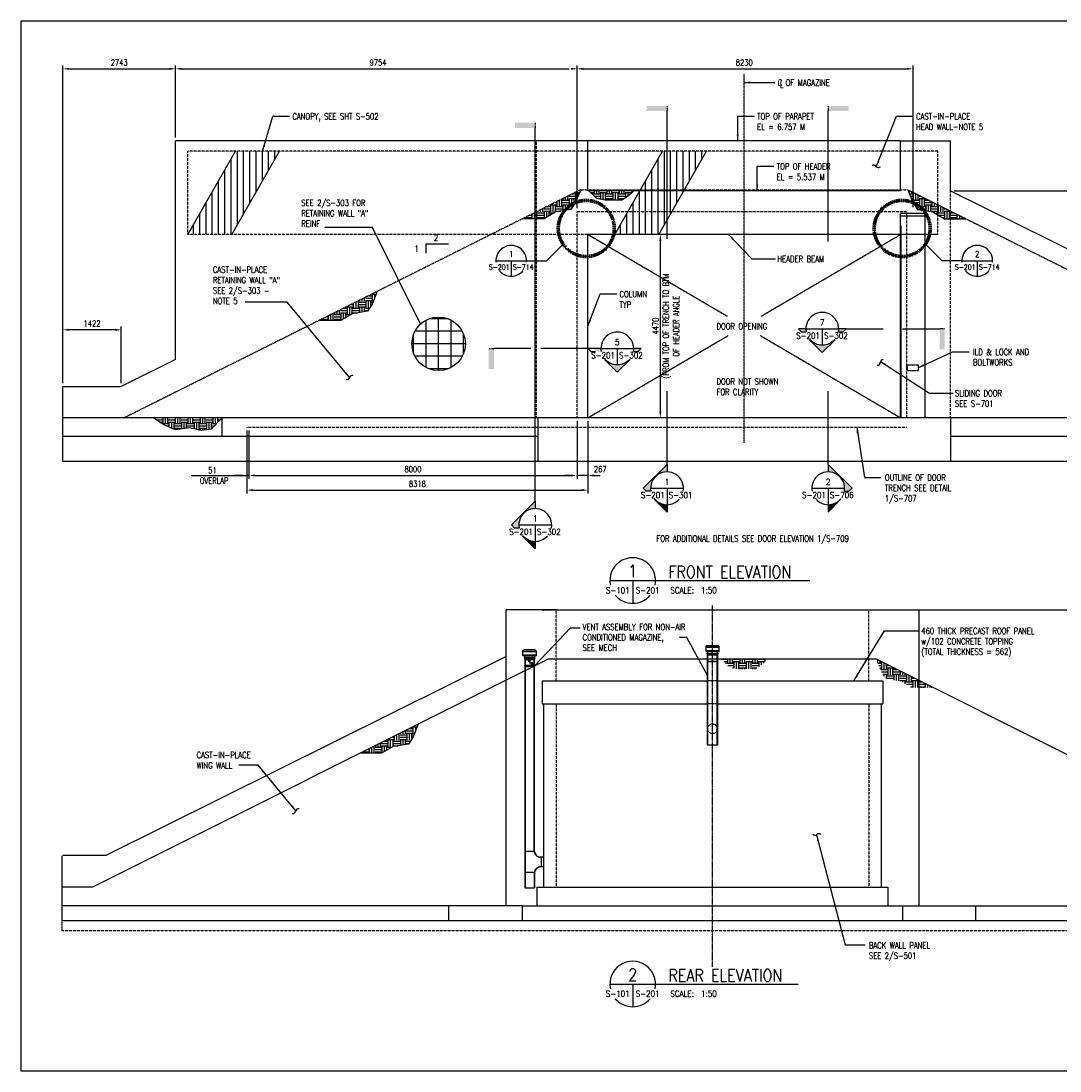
# Model space of a CAD drawing. Header units: millimetres. Extents: x -995 to 37560, y -3420 to 22189.
# Tile 1 of 2: x -995 to 24337, y -3420 to 22189. Entities that reach past the tile are written whole.
import ezdxf
from ezdxf.enums import TextEntityAlignment as Align

# ---------------------------------------------------------------- set-up
doc = ezdxf.new("R2010")
doc.units = ezdxf.units.MM
for name, pattern in [('CENTER2', [1.125, 0.75, -0.125, 0.125, -0.125]), ('DASHED', [0.75, 0.5, -0.25]), ('DASHED2', [0.375, 0.25, -0.125]), ('HIDDEN', [0.375, 0.25, -0.125]), ('HIDDEN2', [0.1875, 0.125, -0.0625])]:
    doc.linetypes.add(name, pattern=pattern)
for name, color, linetype in [('G-ANNO-SYMB', 5, 'DASHED'), ('M-EXHS-DUCT', 8, 'Continuous'), ('S-ANNO-DIMS', 2, 'Continuous'), ('S-ANNO-PATT', 1, 'Continuous'), ('S-ANNO-REVS_B', 3, 'Continuous'), ('S-ANNO-SYMB', 3, 'Continuous'), ('S-ANNO-SYMB_5', 5, 'Continuous'), ('S-ANNO-TEXT', 3, 'Continuous'), ('S-ANNO-TEXT14', 14, 'Continuous'), ('S-FNDN-WALL-CONC', 3, 'Continuous'), ('S-SECT-CNTR', 1, 'CENTER2'), ('S-SECT-CONC', 3, 'Continuous'), ('S-SECT-HIDE', 2, 'HIDDEN'), ('S-SECT-HIDE-MBND', 1, 'HIDDEN'), ('S-SECT-MBND', 1, 'Continuous'), ('S-SECT-PATT', 1, 'Continuous'), ('S-SECT-RBAR', 5, 'Continuous')]:
    doc.layers.add(name, color=color, linetype=linetype)
doc.layers.add('S-ANNO-HLTE', color=234, linetype='DASHED2', lineweight=70)
doc.styles.add('BASE48', font='romans.shx', dxfattribs={"width": 0.8})
doc.styles.add('DETNO', font='romans', dxfattribs={"width": 0.7})
doc.styles.add('ROMANS', font='ROMANS.shx', dxfattribs={"width": 0.8})
doc.styles.get("Standard").update_dxf_attribs({"font": 'romans.shx', "width": 0.8, "height": 3})
doc.styles.add('TAGS', font='romans', dxfattribs={"width": 0.5})
doc.dimstyles.new('DIM48', dxfattribs={"dimscale": 48, "dimtxt": 0.125, "dimasz": 0.09375, "dimexe": 0.0625, "dimexo": 0.0625, "dimgap": 0.0625, "dimtad": 1, "dimdec": 4, "dimzin": 3, "dimdsep": 46, "dimlunit": 4, "dimtxsty": 'BASE48', "dimblk": 'ARCHTICK', "dimcen": 0.09, "dimdle": 0.0625, "dimclrd": 256, "dimclre": 256, "dimclrt": 4, "dimadec": 0, "dimazin": 0, "dimtfac": 1, "dimtdec": 4, "dimtmove": 0, "dimatfit": 2, "dimfxl": 1, "dimfrac": 2, "dimtolj": 1, "dimtzin": 0, "dimlwd": -1, "dimlwe": -1, "dimarcsym": 0})
pattern_1 = [(0, (-46505.5, 776.02), (152.5, 152.5), [152.5, -152.5]), (0, (-46505.5, 833.21), (152.5, 152.5), [152.5, -152.5]), (0, (-46505.5, 890.4), (152.5, 152.5), [152.5, -152.5]), (90, (-46486.43, 909.46), (-152.5, 152.5), [152.5, -152.5]), (90, (-46429.24, 909.46), (-152.5, 152.5), [152.5, -152.5]), (90, (-46372.05, 909.46), (-152.5, 152.5), [152.5, -152.5])]

# ---------------------------------------------------------------- blocks, each defined once
blk = doc.blocks.new('mg5')
at = {"layer": 'G-ANNO-SYMB', "color": 1}
blk.add_line((0, 0.09), (0, 2.38), dxfattribs=at)
blk.add_solid([(0, 2.46), (0, 0), (-9.56, 2.46), (-9.56, 0)], dxfattribs=at)
at = {"layer": 'G-ANNO-SYMB', "color": 1, "flags": 3}
blk.add_attdef('TG5', text='', height=0.397, dxfattribs=at).set_placement((-4.86, 2.81), align=Align.CENTER)
blk = doc.blocks.new('*D48')
at = {"layer": 'Defpoints', "color": 0, "transparency": 16777216}
for p in [(12561, 12512), (4561, 12284), (12561, 11104)]:
    blk.add_point(p, dxfattribs=at)
at = {"layer": 'S-ANNO-DIMS', "color": 2, "transparency": 16777216}
for p, q in [((12561, 12433), (12561, 11025)), ((4561, 12205), (4561, 11025)), ((4711, 11104), (12411, 11104))]:
    blk.add_line(p, q, dxfattribs=at)
for points in [[(4711, 11129), (4711, 11079), (4561, 11104)], [(12411, 11129), (12411, 11079), (12561, 11104)]]:
    blk.add_solid(points, dxfattribs=at)
at = {"layer": 'S-ANNO-DIMS', "color": 4, "transparency": 16777216, "insert": (8561, 11258), "char_height": 150, "attachment_point": 5, "style": 'BASE48'}
blk.add_mtext('\\A1;8000 ', dxfattribs=at)
blk = doc.blocks.new('*D49')
at = {"layer": 'Defpoints', "color": 0, "transparency": 16777216}
for p in [(12561, 12512), (12828, 12512), (12561, 11104)]:
    blk.add_point(p, dxfattribs=at)
at = {"layer": 'S-ANNO-DIMS', "color": 2, "transparency": 16777216}
for p, q in [((12561, 12433), (12561, 11025)), ((12828, 12433), (12828, 11025)), ((12411, 11104), (12261, 11104)), ((12828, 11104), (12561, 11104)), ((12978, 11104), (13128, 11104))]:
    blk.add_line(p, q, dxfattribs=at)
for points in [[(12411, 11129), (12411, 11079), (12561, 11104)], [(12978, 11129), (12978, 11079), (12828, 11104)]]:
    blk.add_solid(points, dxfattribs=at)
at = {"layer": 'S-ANNO-DIMS', "color": 4, "transparency": 16777216, "insert": (13128, 11258), "char_height": 150, "attachment_point": 5, "style": 'BASE48'}
blk.add_mtext('\\A1;267', dxfattribs=at)
blk = doc.blocks.new('*D50')
at = {"layer": 'Defpoints', "color": 0, "transparency": 16777216}
for p in [(12828, 12512), (4510, 12284), (12828, 10747)]:
    blk.add_point(p, dxfattribs=at)
at = {"layer": 'S-ANNO-DIMS', "color": 2, "transparency": 16777216}
for p, q in [((12828, 12433), (12828, 10668)), ((4510, 12205), (4510, 10668)), ((4660, 10747), (12678, 10747))]:
    blk.add_line(p, q, dxfattribs=at)
for points in [[(4660, 10772), (4660, 10722), (4510, 10747)], [(12678, 10772), (12678, 10722), (12828, 10747)]]:
    blk.add_solid(points, dxfattribs=at)
at = {"layer": 'S-ANNO-DIMS', "color": 4, "transparency": 16777216, "insert": (8669, 10901), "char_height": 150, "attachment_point": 5, "style": 'BASE48'}
blk.add_mtext('\\A1;8318', dxfattribs=at)
blk = doc.blocks.new('*D51')
at = {"layer": 'Defpoints', "color": 0, "transparency": 16777216}
for p in [(4510, 12284), (4561, 12284), (4510, 11104)]:
    blk.add_point(p, dxfattribs=at)
at = {"layer": 'S-ANNO-DIMS', "color": 2, "transparency": 16777216}
for p, q in [((4510, 12205), (4510, 11025)), ((4561, 12205), (4561, 11025)), ((3153, 11104), (4510, 11104)), ((4360, 11104), (4210, 11104)), ((4561, 11104), (4510, 11104)), ((4561, 11104), (4510, 11104)), ((4711, 11104), (4861, 11104))]:
    blk.add_line(p, q, dxfattribs=at)
for points in [[(4360, 11129), (4360, 11079), (4510, 11104)], [(4711, 11129), (4711, 11079), (4561, 11104)]]:
    blk.add_solid(points, dxfattribs=at)
at = {"layer": 'S-ANNO-DIMS', "color": 4, "transparency": 16777216, "insert": (3672, 11104), "char_height": 150, "attachment_point": 5, "style": 'BASE48'}
blk.add_mtext('\\A1;51\\P OVERLAP', dxfattribs=at)
blk = doc.blocks.new('SECTOR BUBBLE')
for p, q in [((-0.5, 0), (0.5, 0)), ((0, 0), (0, -0.5))]:
    blk.add_line(p, q)
for start, end in [(354.9415, 184.6306), (220.7746, 321.2747)]:
    blk.add_arc((0, 0), 0.5, start, end)
at = {"style": 'DETNO', "width": 0.7}
blk.add_attdef('DRAWING', text='', height=0.225, dxfattribs=at).set_placement((0, 0.057), align=Align.CENTER)
at = {"style": 'TAGS', "width": 0.4, "flags": 1}
blk.add_attdef('DET_NAME', (-0.065, -0.025), '', height=0.225, dxfattribs=at)
at = {"style": 'TAGS', "width": 0.5}
blk.add_attdef('REF', text='', height=0.225, dxfattribs=at).set_placement((-0.055, -0.289), align=Align.RIGHT)
blk.add_attdef('SHEET', (0.055, -0.289), '', height=0.225, dxfattribs=at)

msp = doc.modelspace()

# ---------------------------------------------------------------- hatches: boundary and pattern name
at = {"layer": 'S-ANNO-PATT'}
h = msp.add_hatch(dxfattribs=at)
h.set_pattern_fill('ANSI31', color=256, scale=1220, angle=45, style=0)
h.set_pattern_definition([(90, (-46960.74, 3409.5), (-152.5, 3e-14), [])])
h.paths.add_polyline_path([(5309.1, 19015.3), (4236.1, 19015.3), (3074.2, 16982.3), (4147.2, 16982.3)])
h = msp.add_hatch(dxfattribs=at)
h.set_pattern_fill('ANSI31', color=256, scale=1220, angle=45, style=0)
h.set_pattern_definition([(90, (-36548.83, 3409.5), (-152.5, 3e-14), [])])
h.paths.add_polyline_path([(15721, 19015.3), (14648, 19015.3), (13486.1, 16982.3), (14559.1, 16982.3)])
h = msp.add_hatch(dxfattribs=at)
h.set_pattern_fill('EARTH', color=256, scale=610, style=0)
h.set_pattern_definition(pattern_1)
h.paths.add_polyline_path([(12524.6, 17768.3), (12650.2, 18075.3), (11304.2, 17402.3), (11304.2, 17366.8), (11757.3, 17366.8), (12040.5, 17531.4), (12412.7, 17590.6)])
h.paths.add_polyline_path([(11304.2, 17402.3), (11233.2, 17366.8), (11304.2, 17366.8)])
h = msp.add_hatch(dxfattribs=at)
h.set_pattern_fill('EARTH', color=256, scale=610, style=0)
h.set_pattern_definition(pattern_1)
h.paths.add_polyline_path([(13839.3, 17949.7), (13946.9, 18049.3), (12854.2, 18049.3), (13034.2, 17869.2), (13249.8, 17827.9), (13654.9, 17827.9)])
h.paths.add_polyline_path([(13975, 18075.3), (12828.2, 18075.3), (12854.2, 18049.3), (13946.9, 18049.3)])
h = msp.add_hatch(dxfattribs=at)
h.set_pattern_fill('EARTH', color=256, scale=610, style=0)
h.set_pattern_definition(pattern_1)
h.paths.add_polyline_path([(20751.7, 17768.3), (20626.2, 18075.3), (21972.2, 17402.3), (21972.2, 17366.8), (21519.1, 17366.8), (21235.8, 17531.4), (20863.7, 17590.6)])
h.paths.add_polyline_path([(21972.2, 17402.3), (22043.1, 17366.8), (21972.2, 17366.8)])
h = msp.add_hatch(dxfattribs=at)
h.set_pattern_fill('EARTH', color=256, scale=610, style=0)
h.set_pattern_definition([(0, (-51463.92, -1706.55), (152.5, 152.5), [152.5, -152.5]), (0, (-51463.92, -1649.36), (152.5, 152.5), [152.5, -152.5]), (0, (-51463.92, -1592.17), (152.5, 152.5), [152.5, -152.5]), (90, (-51444.85, -1573.11), (-152.5, 152.5), [152.5, -152.5]), (90, (-51387.67, -1573.11), (-152.5, 152.5), [152.5, -152.5]), (90, (-51330.48, -1573.11), (-152.5, 152.5), [152.5, -152.5])])
h.paths.add_polyline_path([(7566.2, 15285.8), (7691.7, 15592.7), (6345.7, 14919.7), (6345.7, 14884.2), (6798.9, 14884.2), (7082.1, 15048.8), (7454.2, 15108)])
h.paths.add_polyline_path([(6345.7, 14919.7), (6274.8, 14884.2), (6345.7, 14884.2)])
h = msp.add_hatch(color=256, dxfattribs=at)
h.paths.add_polyline_path([(19121.5, 14680.4), (18942.1, 14680.4, -0.04663), (18935.1, 14606.2), (19047.4, 14606.2)])
h.paths.add_polyline_path([(18851.7, 14410.6), (18837.5, 14410.6, -0.4412562), (18246.1, 14410.6), (18231.9, 14410.6), (18541.8, 14100.7)])
h.paths.add_polyline_path([(18141.5, 14680.4), (17962.1, 14680.4), (18036.2, 14606.2), (18148.5, 14606.2, -0.04663)])
h = msp.add_hatch(color=256, dxfattribs=at)
h.paths.add_polyline_path([(14123.5, 14200.9), (13944, 14200.9, -0.04663), (13937.1, 14126.7), (14049.3, 14126.7)])
h.paths.add_polyline_path([(13853.7, 13931.1), (13839.4, 13931.1, -0.4412562), (13248.1, 13931.1), (13233.8, 13931.1), (13543.8, 13621.2)])
h.paths.add_polyline_path([(13143.5, 14200.9), (12964, 14200.9), (13038.2, 14126.7), (13150.4, 14126.7, -0.04663)])
h = msp.add_hatch(dxfattribs=at)
h.set_pattern_fill('EARTH', color=256, scale=610, style=0)
h.set_pattern_definition([(0, (-46960.74, 3409.5), (152.5, 152.5), [152.5, -152.5]), (0, (-46960.74, 3466.69), (152.5, 152.5), [152.5, -152.5]), (0, (-46960.74, 3523.88), (152.5, 152.5), [152.5, -152.5]), (90, (-46941.68, 3542.94), (-152.5, 152.5), [152.5, -152.5]), (90, (-46884.5, 3542.94), (-152.5, 152.5), [152.5, -152.5]), (90, (-46827.3, 3542.94), (-152.5, 152.5), [152.5, -152.5])])
h.paths.add_polyline_path([(3913.2, 12512.3), (2231.1, 12512.3), (2467.8, 12346.8), (2774.3, 12220.5), (3110.5, 12266.2), (3401, 12204.4), (3637.2, 12236.3)])
for points in [[(14755.5, 11372.6), (14755.5, 11193.1, 0.4699199), (14362.2, 10718.7), (14249.9, 10718.7), (14175.8, 10792.8)], [(18686, 11372.6), (18686, 11193.1, -0.4699199), (19079.3, 10718.7), (19191.6, 10718.7), (19265.7, 10792.8)], [(14445.6, 10523), (14459.8, 10523, 0.2108221), (14755.5, 10392.6), (14755.5, 10213.1)], [(18995.9, 10523), (18981.7, 10523, -0.2108221), (18686, 10392.6), (18686, 10213.1)], [(11543.1, 10477.2), (11543.1, 10297.7, 0.4699199), (11149.8, 9823.3), (11037.6, 9823.3), (10963.4, 9897.4)], [(11233.2, 9627.6), (11247.5, 9627.6, 0.2108221), (11543.1, 9497.2), (11543.1, 9317.7)]]:
    msp.add_hatch(color=256, dxfattribs=at).paths.add_polyline_path(points)
h = msp.add_hatch(dxfattribs=at)
h.set_pattern_fill('EARTH', color=256, scale=610, style=0)
h.set_pattern_definition([(0, (-43257.05, -10669.03), (152.5, 152.5), [152.5, -152.5]), (0, (-43257.05, -10611.84), (152.5, 152.5), [152.5, -152.5]), (0, (-43257.05, -10554.65), (152.5, 152.5), [152.5, -152.5]), (90, (-43237.99, -10535.59), (-152.5, 152.5), [152.5, -152.5]), (90, (-43180.8, -10535.59), (-152.5, 152.5), [152.5, -152.5]), (90, (-43123.61, -10535.59), (-152.5, 152.5), [152.5, -152.5])])
h.paths.add_polyline_path([(17087.8, 6504.6), (17195.3, 6604.2), (16102.6, 6604.2), (16282.7, 6424.1), (16498.2, 6382.9), (16903.3, 6382.9)])
h.paths.add_polyline_path([(17223.4, 6630.2), (16076.6, 6630.2), (16102.6, 6604.2), (17195.3, 6604.2)])
h = msp.add_hatch(dxfattribs=at)
h.set_pattern_fill('EARTH', color=256, scale=610, style=0)
h.set_pattern_definition([(0, (-47280.74, -10669.03), (152.5, 152.5), [152.5, -152.5]), (0, (-47280.74, -10611.84), (152.5, 152.5), [152.5, -152.5]), (0, (-47280.74, -10554.65), (152.5, 152.5), [152.5, -152.5]), (90, (-47261.67, -10535.59), (-152.5, 152.5), [152.5, -152.5]), (90, (-47204.49, -10535.59), (-152.5, 152.5), [152.5, -152.5]), (90, (-47147.3, -10535.59), (-152.5, 152.5), [152.5, -152.5])])
h.paths.add_polyline_path([(19976.5, 6323.3), (19850.9, 6630.2), (21196.9, 5957.2), (21196.9, 5921.7), (20743.8, 5921.7), (20460.6, 6086.3), (20088.4, 6145.5)])
h.paths.add_polyline_path([(21196.9, 5957.2), (21267.9, 5921.7), (21196.9, 5921.7)])
h = msp.add_hatch(dxfattribs=at)
h.set_pattern_fill('EARTH', color=256, scale=610, style=0)
h.set_pattern_definition([(0, (-50466.51, -12261.64), (152.5, 152.5), [152.5, -152.5]), (0, (-50466.51, -12204.45), (152.5, 152.5), [152.5, -152.5]), (0, (-50466.51, -12147.26), (152.5, 152.5), [152.5, -152.5]), (90, (-50447.45, -12128.2), (-152.5, 152.5), [152.5, -152.5]), (90, (-50390.26, -12128.2), (-152.5, 152.5), [152.5, -152.5]), (90, (-50333.07, -12128.2), (-152.5, 152.5), [152.5, -152.5])])
h.paths.add_polyline_path([(8563.6, 4730.7), (8689.2, 5037.6), (7343.2, 4364.6), (7343.2, 4329.1), (7796.3, 4329.1), (8079.5, 4493.7), (8451.7, 4552.9)])
h.paths.add_polyline_path([(7343.2, 4364.6), (7272.2, 4329.1), (7343.2, 4329.1)])

# ---------------------------------------------------------------- linework, layer by layer
at = {"layer": 'Defpoints'}
for p, q in [((3074.2, 16982.3), (4236.1, 19015.3)), ((4147.2, 16982.3), (5309.1, 19015.3)), ((13486.1, 16982.3), (14648, 19015.3)), ((14559.1, 16982.3), (15721, 19015.3))]:
    msp.add_line(p, q, dxfattribs=at)
msp.add_lwpolyline([(-995.3, 22189.1), (37559.5, 22189.1), (37559.5, -3420), (-995.3, -3420)], close=True, dxfattribs=at)
for points in [[(12650.2, 18075.3), (12524.6, 17768.3), (12412.7, 17590.6), (12040.5, 17531.4), (11757.3, 17366.8), (11233.2, 17366.8)], [(12828.2, 18075.3), (13034.2, 17869.2), (13249.8, 17827.9), (13654.9, 17827.9), (13839.3, 17949.7), (13975, 18075.3)], [(20626.2, 18075.3), (20751.7, 17768.3), (20863.7, 17590.6), (21235.8, 17531.4), (21519.1, 17366.8), (22043.1, 17366.8)], [(7691.7, 15592.7), (7566.2, 15285.8), (7454.2, 15108), (7082.1, 15048.8), (6798.9, 14884.2), (6274.8, 14884.2)], [(3913.2, 12512.3), (3637.2, 12236.3), (3401, 12204.4), (3110.5, 12266.2), (2774.3, 12220.5), (2467.8, 12346.8), (2231.1, 12512.3)], [(8689.2, 5037.6), (8563.6, 4730.7), (8451.7, 4552.9), (8079.5, 4493.7), (7796.3, 4329.1), (7272.2, 4329.1)]]:
    msp.add_lwpolyline(points, dxfattribs=at)
at = {"layer": 'M-EXHS-DUCT'}
for p, q in [((15696.2, 6921.6, -9.5), (15727.9, 6959.8, -9.5)), ((15709.2, 6921.6, -9.5), (15696.2, 6921.6, -9.5)), ((15727.9, 6959, -9.5), (16006, 6959, -9.5)), ((16037.7, 6921.6, -9.5), (16006, 6959.8, -9.5)), ((16036.1, 6921.6, -9.5), (16023.1, 6921.6, -9.5)), ((11233.5, 6815.4, 9.5), (11265.2, 6853.5, 9.5)), ((11235.1, 6815.4, 9.5), (11248.1, 6815.4, 9.5)), ((11543.3, 6852.7, 9.5), (11265.2, 6852.7, 9.5)), ((11575, 6815.4, 9.5), (11543.3, 6853.5, 9.5)), ((11562, 6815.4, 9.5), (11575, 6815.4, 9.5)), ((15743.5, 6575.3, 0), (15743.5, 6725.4, 0)), ((15753.5, 6575.3, 0), (15753.5, 6725.4, 0)), ((15972.3, 6725.4, 0), (15972.3, 6575.3, 0)), ((15982.4, 6725.4, 0), (15982.4, 6575.3, 0)), ((11288.8, 6619.2, 9.5), (11288.8, 6469.1, 9.5)), ((11288.8, 6449.6, 9.5), (11288.8, 1045.8, 5.6)), ((11298.9, 6619.2, 9.5), (11298.9, 6469.1, 9.5)), ((11298.9, 6449.6, 9.5), (11298.9, 1045.8, 5.6)), ((11407.5, 6533.1, 9.5), (11481.1, 6533.1, 9.5)), ((11517.7, 6469.1, 9.5), (11517.7, 6619.2, 9.5)), ((11517.7, 1936.4, -3.9), (11517.7, 6449.6, 9.5)), ((11527.7, 6469.1, 9.5), (11527.7, 6619.2, 9.5)), ((11527.7, 1936.4, -3.9), (11527.7, 6449.6, 9.5)), ((15743.5, 4530.5, 0), (15743.5, 6555.9, 0)), ((15753.5, 4530.5, 0), (15753.5, 6555.9, 0)), ((15972.3, 6555.9, 0), (15972.3, 4530.5, 0.5)), ((15982.4, 6555.9, 0), (15982.4, 4530.5, 0.5)), ((15982.4, 4530.5, 0.8), (15743.5, 4530.5, 0)), ((11288.8, 3728.5), (11288.8, 1045.8, -3.9)), ((11298.9, 3728.5), (11298.9, 1045.8, -3.9)), ((11527.7, 1936.4, -3.9), (11298.9, 1936.4, -3.9)), ((11748.3, 1797.5), (11651.3, 1797.5)), ((11690.8, 1797.5), (11690.8, 1556.9)), ((11748.3, 1556.9), (11651.3, 1556.9)), ((11527.7, 1418, -3.9), (11288.8, 1418, -3.9)), ((11517.5, 1418, -3.9), (11517.5, 1045.8, -3.9)), ((11527.7, 1418, -3.9), (11527.7, 1045.8, -3.9)), ((11288.8, 1045.8, -3), (11527.7, 1045.8, -3.9))]:
    msp.add_line(p, q, dxfattribs=at)
for points, elevation in [([(15709.2, 6914.6), (16022.3, 6914.6), (16022.3, 6921.6), (15709.2, 6921.6)], -9.5), ([(11572.5, 6725), (11237.6, 6725), (11237.6, 6720.4), (11572.5, 6720.4)], 9.5), ([(11566.8, 6703.2), (11242.4, 6703.2), (11242.4, 6807.6), (11566.8, 6807.6)], 9.5), ([(11562, 6808.3), (11248.9, 6808.3), (11248.9, 6815.4), (11562, 6815.4)], 9.5), ([(11526.2, 6658.1), (11287.2, 6658.1), (11287.2, 6702.5), (11526.2, 6702.5)], 9.5), ([(15698.7, 6831.3), (16033.6, 6831.3), (16033.6, 6826.6), (15698.7, 6826.6)], -9.5), ([(15704.4, 6809.5), (16028.8, 6809.5), (16028.8, 6913.8), (15704.4, 6913.8)], -9.5), ([(15727.9, 6763.6), (16001.9, 6763.6), (16001.9, 6758.1), (15727.9, 6758.1)], -9.5), ([(15739.3, 6744.9), (15988.1, 6744.9), (15988.1, 6725.4), (15739.3, 6725.4)], -9.5), ([(15743.4, 6745.7), (15744.2, 6745.7), (15744.2, 6755.8), (15743.4, 6755.8)], -9.5), ([(15745, 6764.4), (15984, 6764.4), (15984, 6808.7), (15745, 6808.7)], -9.5), ([(15982.4, 6744.9), (15981.6, 6744.9), (15981.6, 6753.5), (15982.4, 6753.5)], -9.5), ([(11543.3, 6657.3), (11269.3, 6657.3), (11269.3, 6651.9), (11543.3, 6651.9)], 9.5), ([(11531.9, 6638.6), (11283.1, 6638.6), (11283.1, 6619.2), (11531.9, 6619.2)], 9.5), ([(11531.9, 6469.1), (11283.1, 6469.1), (11283.1, 6449.6), (11531.9, 6449.6)], 9.5), ([(11288.8, 6638.6), (11289.6, 6638.6), (11289.6, 6647.2), (11288.8, 6647.2)], 9.5), ([(11407.5, 6611.6), (11367.9, 6611.6), (11367.9, 6572.6), (11407.5, 6572.6)], 9.5), ([(11481.1, 6533.1), (11441.5, 6533.1), (11441.5, 6494.1), (11481.1, 6494.1)], 9.5), ([(11527.8, 6639.4), (11527, 6639.4), (11527, 6649.5), (11527.8, 6649.5)], 9.5), ([(15739.3, 6575.3), (15988.1, 6575.3), (15988.1, 6555.9), (15739.3, 6555.9)], 0)]:
    msp.add_lwpolyline(points, close=True, dxfattribs=dict(at, elevation=elevation))
at = {"layer": 'M-EXHS-DUCT', "const_width": 14.5, "elevation": 9.5}
msp.add_lwpolyline([(11414.8, 6533.1, -1), (11400.2, 6533.1, -1)], format="xyb", close=True, dxfattribs=at)
at = {"layer": 'M-EXHS-DUCT', "elevation": 9.5}
msp.add_lwpolyline([(11407.5, 6611.6), (11407.5, 6533.1)], dxfattribs=at)
at = {"layer": 'M-EXHS-DUCT', "linetype": 'HIDDEN2', "ltscale": 0.5}
msp.add_circle((15862.9, 4927.4, 0), 119.5, dxfattribs=at)
at = {"layer": 'M-EXHS-DUCT', "extrusion": (-0.051282, -0.023725, 0.998402)}
msp.add_arc((3136.3, 11401.1, -640.5), 163.5, 249.33382, 338.73793, dxfattribs=at)
at = {"layer": 'M-EXHS-DUCT', "extrusion": (-0.051128, -0.017653, 0.998536)}
msp.add_arc((1968.9, 11664.3, -627.4), 157.3, 256.36473, 328.87589, dxfattribs=at)
at = {"layer": 'M-EXHS-DUCT', "extrusion": (-0.051282, 0.023725, 0.998402)}
msp.add_arc((-6180.3, 9995.4, -560.9), 164.1, 201.38052, 290.49404, dxfattribs=at)
at = {"layer": 'M-EXHS-DUCT', "extrusion": (-0.051128, 0.017653, 0.998536)}
msp.add_arc((-5139.6, 10571.1, -568.2), 157.3, 211.12411, 283.63527, dxfattribs=at)
at = {"layer": 'S-ANNO-DIMS', "color": 2}
for p, q in [((26.2, 13353.3), (26.2, 21100.9)), ((176.2, 21021.9), (2619.2, 21021.9)), ((2769.2, 19348.3), (2769.2, 21100.9)), ((2769.2, 19348.3), (2769.2, 21100.9)), ((2919.2, 21021.9), (12373.2, 21021.9)), ((12561.2, 17623.3), (12561.2, 21100.9)), ((12561.2, 17623.3), (12561.2, 21100.9)), ((12673.2, 21021.9), (20603.2, 21021.9)), ((20753.2, 17648.3), (20753.2, 21100.9)), ((21746.2, 18049.3), (32974.9, 18049.3)), ((26.2, 13353.3), (26.2, 14737.2)), ((1298.2, 14658.2), (176.2, 14658.2)), ((1448.2, 13353.3), (1448.2, 14737.2))]:
    msp.add_line(p, q, dxfattribs=at)
at = {"layer": 'S-ANNO-DIMS'}
for centre, start, end in [((19801.6, 18601.6), 36.34367, 126.34367), ((19915.5, 18685.5), 216.34367, 306.34367), ((19884.4, 13863.5), 267.77464, 357.77464), ((20025.8, 13858), 87.77464, 177.77464), ((6951.4, 13512.8), 254.49948, 344.49948), ((7087.7, 13475), 74.49948, 164.49948), ((5632.7, 2931.8), 259.02519, 349.02519), ((5771.6, 2904.8), 79.02519, 169.02519), ((18360.6, 2401.6), 222.77464, 312.77464), ((18456.7, 2297.7), 42.77464, 132.77464)]:
    msp.add_arc(centre, 70.7, start, end, dxfattribs=at)
at = {"layer": 'S-ANNO-DIMS', "color": 2}
for points in [[(176.2, 21046.9), (176.2, 20996.9), (26.2, 21021.9)], [(2619.2, 21046.9), (2619.2, 20996.9), (2769.2, 21021.9)], [(2919.2, 21046.9), (2919.2, 20996.9), (2769.2, 21021.9)], [(12411.2, 21046.9), (12411.2, 20996.9), (12561.2, 21021.9)], [(12711.2, 21046.9), (12711.2, 20996.9), (12561.2, 21021.9)], [(20603.2, 21046.9), (20603.2, 20996.9), (20753.2, 21021.9)], [(176.2, 14683.2), (176.2, 14633.2), (26.2, 14658.2)], [(1298.2, 14683.2), (1298.2, 14633.2), (1448.2, 14658.2)]]:
    msp.add_solid(points, dxfattribs=at)
at = {"layer": 'S-ANNO-HLTE', "ltscale": 10}
for centre in [(12787.4, 17129.6), (20489, 17129.6)]:
    msp.add_circle(centre, 683.4, dxfattribs=at)
at = {"layer": 'S-ANNO-SYMB'}
for p, q in [((14755.5, 16879.8), (14755.5, 19995.1)), ((18686, 16809.1), (18686, 19995.1)), ((11543.1, 13160.2), (11543.1, 19586.7)), ((18141.5, 14680.4), (18942.1, 14680.4)), ((18541.8, 14680.4), (18541.8, 14280.2)), ((19121.5, 14680.4), (20026.1, 14680.4)), ((20498.9, 14680.4), (21403.5, 14680.4)), ((11434.9, 14200.9), (10530.4, 14200.9)), ((13143.5, 14200.9), (11674.9, 14200.9)), ((13143.5, 14200.9), (13944, 14200.9)), ((13543.8, 14200.9), (13543.8, 13800.7)), ((11543.1, 10477.2), (11543.1, 13160.2)), ((14755.5, 11372.6), (14755.5, 13160.2)), ((18686, 11372.6), (18686, 13160.2)), ((14355.2, 10792.8), (15155.8, 10792.8)), ((14755.5, 10792.8), (14755.5, 10392.6)), ((18285.7, 10792.8), (19086.3, 10792.8)), ((18686, 10792.8), (18686, 10392.6)), ((11142.9, 9897.4), (11943.4, 9897.4)), ((11543.1, 9897.4), (11543.1, 9497.2)), ((13363.9, 8542.4), (14789.5, 8542.4)), ((13919.4, 8542.4), (13919.4, 7986.9)), ((14789.5, 8542.4), (18240.5, 8542.4)), ((13363.9, -1298.2), (14789.5, -1298.2)), ((13919.4, -1298.2), (13919.4, -1853.7)), ((14789.5, -1298.2), (17950.2, -1298.2))]:
    msp.add_line(p, q, dxfattribs=at)
for points in [[(11331.9, 16340.5), (11816.3, 16340.5), (12221.8, 16746)], [(21944.4, 16340.5), (21460, 16340.5), (21054.6, 16746)], [(18141.5, 14680.4), (17962.1, 14680.4), (18036.2, 14606.2), (18148.5, 14606.2)], [(18935.1, 14606.2), (19047.4, 14606.2), (19121.5, 14680.4), (18942.1, 14680.4)], [(13005, 14200.9), (12825.6, 14200.9), (12899.7, 14126.7), (13012, 14126.7)], [(13937.1, 14126.7), (14049.3, 14126.7), (14123.5, 14200.9), (13944, 14200.9)], [(14362.2, 10718.7), (14249.9, 10718.7), (14175.8, 10792.8), (14755.5, 11372.6), (14755.5, 11193.1)], [(19079.3, 10718.7), (19191.6, 10718.7), (19265.7, 10792.8), (18686, 11372.6), (18686, 11193.1)], [(14755.5, 10392.6), (14755.5, 10213.1), (14445.6, 10523), (14459.8, 10523)], [(18686, 10392.6), (18686, 10213.1), (18995.9, 10523), (18981.7, 10523)], [(11149.8, 9823.3), (11037.6, 9823.3), (10963.4, 9897.4), (11543.1, 10477.2), (11543.1, 10297.7)], [(11543.1, 9497.2), (11543.1, 9317.7), (11233.2, 9627.6), (11247.5, 9627.6)]]:
    msp.add_lwpolyline(points, dxfattribs=at)
for points in [[(18246.1, 14410.6), (18231.9, 14410.6), (18541.8, 14100.7), (18851.7, 14410.6), (18837.5, 14410.6, -0.4412562)], [(13248.1, 13931.1), (13233.8, 13931.1), (13543.8, 13621.2), (13853.7, 13931.1), (13839.4, 13931.1, -0.4412562)]]:
    msp.add_lwpolyline(points, format="xyb", close=True, dxfattribs=at)
for centre, start, end in [((18541.8, 14680.4), 349.32093, 190.67907), ((13543.8, 14200.9), 349.32093, 190.67907), ((14755.5, 10792.8), 349.32093, 190.67907), ((18686, 10792.8), 349.32093, 190.67907), ((14755.5, 10792.8), 222.38047, 317.61953), ((18686, 10792.8), 222.38047, 317.61953), ((11543.1, 9897.4), 349.32093, 190.67907), ((11543.1, 9897.4), 222.38047, 317.61953)]:
    msp.add_arc(centre, 400.3, start, end, dxfattribs=at)
at = {"layer": 'S-ANNO-SYMB_5'}
for centre, start, end in [((13919.4, 8542.4), 348.16523, 191.83477), ((13919.4, 8542.4), 220.09558, 319.90442), ((13919.4, -1298.2), 348.16523, 191.83477), ((13919.4, -1298.2), 220.09558, 319.90442)]:
    msp.add_arc(centre, 555.5, start, end, dxfattribs=at)
at = {"layer": 'S-ANNO-TEXT', "color": 2}
for p, q in [((14881.8, 16982.3), (14513.7, 16982.3)), ((14592.7, 12662.3), (14592.7, 16832.3)), ((14881.8, 12512.3), (14513.7, 12512.3))]:
    msp.add_line(p, q, dxfattribs=at)
at = {"layer": 'S-ANNO-TEXT'}
for q in [(9424, 16752), (8873.1, 16523.9)]:
    msp.add_line((8873.1, 16752), q, dxfattribs=at)
at = {"layer": 'S-ANNO-TEXT', "color": 2}
for points in [[(14567.7, 16832.3), (14617.7, 16832.3), (14592.7, 16982.3)], [(14567.7, 12662.3), (14617.7, 12662.3), (14592.7, 12512.3)]]:
    msp.add_solid(points, dxfattribs=at)
at = {"layer": 'S-FNDN-WALL-CONC'}
msp.add_circle((9186, 14316.4), 653, dxfattribs=at)
at = {"layer": 'S-SECT-CNTR'}
msp.add_line((16638.2, 11902.7), (16638.2, 20903.5), dxfattribs=at)
at = {"layer": 'S-SECT-CNTR', "ltscale": 30}
msp.add_line((15862.9, -879.2), (15862.9, 7939.7), dxfattribs=at)
at = {"layer": 'S-SECT-CONC', "ltscale": 2}
for p, q in [((20448.2, 19269.3), (2769.2, 19269.3)), ((2769.2, 13934.8), (2769.2, 19269.3)), ((12828.2, 18049.3), (12828.2, 19269.3)), ((20448.2, 18049.3), (20448.2, 19269.3)), ((20448.2, 19269.3), (21668.2, 19269.3)), ((21668.2, 18049.3), (21668.2, 19269.3)), ((20448.2, 18049.3), (12828.2, 18049.3)), ((21668.2, 18049.3), (31268.2, 13274.3)), ((20448.2, 12512.3), (20448.2, 17490.3)), ((21048.2, 17490.3), (20448.2, 17490.3)), ((21048.2, 17429.3), (20448.2, 17429.3)), ((21048.2, 12512.3), (21048.2, 17490.3)), ((20448.2, 16982.3), (12828.2, 16982.3)), ((12828.2, 12512.3), (12828.2, 16982.3)), ((2769.2, 13934.8), (1448.2, 13274.3)), ((26.2, 11445.3), (26.2, 13274.3)), ((26.2, 13274.3), (1448.2, 13274.3)), ((32335.2, 12512.3), (26.2, 12512.3)), ((3913.2, 12055.3), (3913.2, 12512.3)), ((11608.2, 12055.3), (26.2, 12055.3)), ((32335.2, 12055.3), (21668.2, 12055.3)), ((32335.2, 11445.3), (26.2, 11445.3)), ((11709.9, 6099.2), (11709.9, 5537.2)), ((11709.9, 6099.2), (11709.9, 5537.2)), ((20015.9, 6099.2), (20015.9, 5537.2)), ((11747.9, 5537.2), (11747.9, 1067.2)), ((11747.9, 5537.2), (11747.9, 1067.2)), ((19977.9, 5537.2), (19977.9, 1067.2)), ((11583, 1067.2), (20142.8, 1067.2)), ((11583, 1067.2), (11583, 610)), ((20142.8, 1067.2), (20142.8, 610)), ((11227.4, 610), (20498.4, 610)), ((11227.4, 610), (11227.4, 254.4)), ((20498.4, 610), (20498.4, 254.4)), ((11227.4, 254.4), (20498.4, 254.4))]:
    msp.add_line(p, q, dxfattribs=at)
at = {"layer": 'S-SECT-CONC'}
for p, q in [((11608.2, 12512.3), (11608.2, 11445.3)), ((21668.2, 12512.3), (21668.2, 11445.3)), ((11709.9, 7824.2), (20015.9, 7824.2)), ((11709.9, 6099.2), (15743.5, 6099.2)), ((15982.4, 6099.2), (20015.9, 6099.2)), ((11709.9, 5537.2), (15743.5, 5537.2)), ((15982.4, 5537.2), (20015.9, 5537.2))]:
    msp.add_line(p, q, dxfattribs=at)
at = {"layer": 'S-SECT-CONC', "color": 1, "linetype": 'HIDDEN', "ltscale": 3}
for p, q in [((15982.4, 6099.2), (15743.5, 6099.2)), ((15982.4, 5537.2), (15743.5, 5537.2))]:
    msp.add_line(p, q, dxfattribs=at)
at = {"layer": 'S-SECT-HIDE', "ltscale": 20}
for p, q in [((11570.2, 12512.3), (11570.2, 19269.3)), ((21362.2, 19015.3), (3074.2, 19015.3)), ((3074.2, 16982.3), (3074.2, 19015.3)), ((21362.2, 16982.3), (21362.2, 19015.3)), ((12650.2, 18075.3), (1524.2, 12512.3)), ((12650.2, 18075.3), (20626.2, 18075.3)), ((20626.2, 18075.3), (31752.2, 12512.3)), ((21668.2, 12512.3), (21668.2, 18049.3)), ((12561.2, 12512.3), (12561.2, 17544.3)), ((12561.2, 17544.3), (20595.1, 17544.3)), ((20595.1, 17544.3), (20595.1, 12512.2)), ((12828.2, 16982.3), (3074.2, 16982.3)), ((4510.2, 12283.8), (20595.1, 12283.8)), ((12052.9, 6099.2), (12052.9, 7824.2)), ((19672.9, 6099.2), (19672.9, 7824.2)), ((12052.9, 5537.2), (12052.9, 1067.2)), ((19672.9, 5537.2), (19672.9, 1067.2)), ((32347.9, 0), (0, 0))]:
    msp.add_line(p, q, dxfattribs=at)
at = {"layer": 'S-SECT-HIDE', "ltscale": 5}
for p, q in [((20468.1, 17185.3), (20448.2, 17185.3)), ((20468.1, 12512.2), (20468.1, 17185.3))]:
    msp.add_line(p, q, dxfattribs=at)
at = {"layer": 'S-SECT-HIDE'}
msp.add_line((21362.2, 16982.3), (20448.2, 16982.3), dxfattribs=at)
at = {"layer": 'S-SECT-HIDE', "ltscale": 0.75}
msp.add_lwpolyline([(20621.2, 13806.3), (20875.2, 13806.3), (20875.2, 13656.3), (20621.2, 13656.3)], close=True, dxfattribs=at)
at = {"layer": 'S-SECT-HIDE-MBND', "ltscale": 2}
msp.add_line((0, 254.4), (0, 0), dxfattribs=at)
at = {"layer": 'S-SECT-MBND', "ltscale": 2}
for p, q in [((10833.9, 610), (10833.9, 7824.2)), ((12052.9, 7824.2), (10833.9, 7824.2)), ((12052.9, 7824.2), (29604.9, 7824.2)), ((20891.9, 7824.2), (20891.9, 610)), ((10833.9, 6688.1), (1093.2, 1841.1)), ((11874.9, 6630.2), (11531.9, 6458.7)), ((11874.9, 6630.2), (15743.5, 6630.2)), ((15982.4, 6630.2), (19850.9, 6630.2)), ((19850.9, 6630.2), (30976.9, 1067.2)), ((11288.8, 6337.1), (748.9, 1067.2)), ((0, 1829.2), (0, 254.4)), ((26.2, 1841.1), (1093.2, 1841.1)), ((748.9, 1067.2), (0, 1067.2)), ((11227.4, 610), (0, 610)), ((9424, 610), (9424, 254.4)), ((20498.4, 610), (32347.9, 610)), ((22276, 610), (22276, 254.4)), ((0, 254.4), (11227.4, 254.4)), ((20498.4, 254.4), (32347.9, 254.4))]:
    msp.add_line(p, q, dxfattribs=at)
at = {"layer": 'S-SECT-MBND', "linetype": 'HIDDEN2', "ltscale": 7}
msp.add_line((11531.9, 6458.7), (11288.8, 6337.1), dxfattribs=at)
at = {"layer": 'S-SECT-MBND', "linetype": 'HIDDEN2', "ltscale": 3}
msp.add_line((15743.5, 6630.2), (15982.4, 6630.2), dxfattribs=at)
at = {"layer": 'S-SECT-PATT', "linetype": 'CENTER2'}
for p, q in [((12828.2, 16982.3), (16224.9, 14989.7)), ((17051.4, 14989.7), (20448.2, 16982.3)), ((12828.2, 12512.3), (16248.1, 14518.4)), ((17028.3, 14518.4), (20448.2, 12512.3))]:
    msp.add_line(p, q, dxfattribs=at)
at = {"layer": 'S-SECT-RBAR'}
for p, q in [((8881, 13739.1), (8881, 14893.8)), ((9419, 14926.4), (8953, 14926.4)), ((9186, 13663.4), (9186, 14969.4)), ((9491, 13739.1), (9491, 14893.8)), ((9763.3, 14621.4), (8608.6, 14621.4)), ((8576, 14083.4), (8576, 14549.4)), ((9796, 14083.4), (9796, 14549.4)), ((9838.9, 14316.4), (8533, 14316.4)), ((9763.3, 14011.4), (8608.6, 14011.4)), ((9419, 13706.4), (8953, 13706.4))]:
    msp.add_line(p, q, dxfattribs=at)

# ---------------------------------------------------------------- block references
at = {"layer": 'S-ANNO-SYMB', "yscale": 52.0748957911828}
for p, xscale, zscale, rotation in [((14755.5, 20118.9), -52.07489579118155, 52.07489579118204, 180), ((18686, 20118.9), 52.0748957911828, 52.0748957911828, 180), ((11543.1, 19710.5), -52.07489579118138, 52.07489579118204, 180), ((21527.2, 14680.4), 52.0748957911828, 52.0748957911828, 90), ((10406.6, 14200.9), -52.0748957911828, 52.07489579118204, 270)]:
    msp.add_blockref('mg5', p, dxfattribs=dict(at, xscale=xscale, zscale=zscale, rotation=rotation))
at = {"layer": 'S-ANNO-SYMB'}
ref = msp.add_blockref('SECTOR BUBBLE', (10956.9, 16340.5), dxfattribs=dict(at, xscale=750, yscale=750, zscale=750))
ref.add_attrib('DRAWING', '1', dxfattribs={"layer": '0', "color": 4, "height": 150.3, "style": 'ROMANS', "width": 0.796875}).set_placement((10956.9, 16383.7), align=Align.BOTTOM_CENTER)
ref.add_attrib('SHEET', 'S-714', (10998.2, 16123.4), dxfattribs={"layer": '0', "color": 4, "height": 125.24, "style": 'ROMANS', "width": 0.796875})
ref.add_attrib('REF', 'S-201', dxfattribs={"layer": '0', "color": 4, "height": 125.24, "style": 'ROMANS', "width": 0.796875}).set_placement((10915.7, 16123.4), align=Align.RIGHT)
ref = msp.add_blockref('SECTOR BUBBLE', (22319.4, 16340.5), dxfattribs=dict(at, xscale=750, yscale=750, zscale=750))
ref.add_attrib('DRAWING', '2', dxfattribs={"layer": '0', "color": 4, "height": 150.3, "style": 'ROMANS', "width": 0.796875}).set_placement((22319.4, 16383.7), align=Align.BOTTOM_CENTER)
ref.add_attrib('SHEET', 'S-714', (22360.6, 16123.4), dxfattribs={"layer": '0', "color": 4, "height": 125.24, "style": 'ROMANS', "width": 0.796875})
ref.add_attrib('REF', 'S-201', dxfattribs={"layer": '0', "color": 4, "height": 125.24, "style": 'ROMANS', "width": 0.796875}).set_placement((22278.2, 16123.4), align=Align.RIGHT)

# ---------------------------------------------------------------- texts
at = {"layer": 'S-ANNO-TEXT', "style": 'ROMANS', "width": 0.85}
for s, p in [('7', (18539.7, 14761.1)), ('5', (13541.6, 14281.6)), ('1', (14753.4, 10873.5)), ('2', (18683.9, 10873.5)), ('1', (11541, 9978.1))]:
    msp.add_text(s, height=150, dxfattribs=at).set_placement(p, align=Align.CENTER)
for s, p in [('S-201', (18485.6, 14438.5)), ('S-201', (13487.5, 13959)), ('S-201', (14699.3, 10550.9)), ('S-201', (18629.8, 10550.9)), ('S-201', (11486.9, 9655.5)), ('S-101', (13845.2, 8229.9)), ('S-101', (13845.2, -1610.8))]:
    msp.add_text(s, height=150, dxfattribs=at).set_placement(p, align=Align.RIGHT)
for s, p in [('S-302', (18582.8, 14438.5)), ('S-302', (13584.7, 13959)), ('S-301', (14796.5, 10550.9)), ('S-706', (18727, 10550.9)), ('S-302', (11584.1, 9655.5)), ('S-201', (13993.7, 8229.9)), ('SCALE:  1:50', (14837.7, 8229.9)), ('S-201', (13993.7, -1610.8)), ('SCALE:  1:50', (14837.7, -1610.8))]:
    msp.add_text(s, height=150, dxfattribs=at).set_placement(p)
at = {"layer": 'S-ANNO-TEXT', "color": 3, "char_height": 150, "attachment_point": 5, "style": 'BASE48'}
for s, insert in [('\\A1;2743', (1397.7, 21175.9)), ('\\A1;9754', (7709.7, 21175.9)), ('\\A1;8230', (16638.2, 21175.9)), ('\\A1;1422', (737.2, 14812.2))]:
    msp.add_mtext(s, dxfattribs=dict(at, insert=insert))
at = {"layer": 'S-ANNO-TEXT', "char_height": 152.4, "attachment_point": 1, "style": 'BASE48'}
for s, insert, width in [('C OF MAGAZINE', (17455.5, 20758.5), 5324.738), ('L', (17506.2, 20711.7), 5324.738), ('CANOPY, SEE SHT S-502', (5621.2, 19937.4), 5324.738), ('TOP OF PARAPET\\PEL = 6.757 M', (16952.5, 19937.4), 5324.738), ('CAST-IN-PLACE\\PHEAD WALL-NOTE 5', (20828.1, 19937.4), 5324.738), ('TOP OF HEADER\\PEL = 5.537 M', (17430.4, 18717.4), 5324.738), ('SEE 2/S-303 FOR\\PRETAINING WALL "A" REINF', (5838.6, 17829.4), 1833.781), ('HEADER BEAM', (17447.1, 16460.5), 5324.738), ('CAST-IN-PLACE\\PRETAINING WALL "A"\\PSEE 2/S-303 - \\PNOTE 5', (3683.4, 16198.8), 2816.269), ('COLUMN\\PTYP', (13596.6, 15602.7), 5324.738), ('DOOR OPENING', (15962, 14819.7), 5324.738), ('ILD & LOCK AND\\PBOLTWORKS', (22215.1, 14191.4), 5324.738), ('DOOR NOT SHOWN\\PFOR CLARITY', (15962, 13472.7), 1779.199), ('SLIDING DOOR\\PSEE S-701', (21776.8, 13185.3), 5324.738), ('OUTLINE OF DOOR\\PTRENCH SEE DETAIL \\P1/S-707', (20067.8, 11130.6), 5324.738), ('FOR ADDITIONAL DETAILS SEE DOOR ELEVATION 1/S-709', (14497.2, 9642.4), 5494.091), ('VENT ASSEMBLY FOR NON-AIR CONDITIONED MAGAZINE, \\PSEE MECH', (12698.5, 7486.3), 3055.585), ('460 THICK PRECAST ROOF PANEL\\Pw/102 CONCRETE TOPPING\\P(TOTAL THICKNESS = 562)', (20955.5, 7390.2), 3398.961), ('CAST-IN-PLACE\\PWING WALL', (3286.2, 4362.2), 2816.269), ('BACK WALL PANEL\\PSEE 2/S-501', (19677.3, -277.8), 2816.269)]:
    msp.add_mtext(s, dxfattribs=dict(at, insert=insert, width=width))
at = {"layer": 'S-ANNO-TEXT', "char_height": 150, "attachment_point": 5, "style": 'BASE48'}
for s, insert in [('\\A1;2', (9124.3, 16902.1)), ('\\A1;1', (8648.2, 16634.7))]:
    msp.add_mtext(s, dxfattribs=dict(at, insert=insert))
at = {"layer": 'S-ANNO-TEXT', "insert": (14726.3, 14747.3), "char_height": 150, "attachment_point": 5, "rotation": 90, "style": 'BASE48'}
msp.add_mtext('\\A1;4470\\P(FROM TOP OF TRENCH TO BTM \\POF HEADER ANGLE', dxfattribs=at)
at = {"layer": 'S-ANNO-TEXT14', "style": 'ROMANS', "width": 0.85}
for s, p in [('1', (13919.4, 8621.8)), ('2', (13919.4, -1218.9))]:
    msp.add_text(s, height=300, dxfattribs=at).set_placement(p, align=Align.CENTER)
for s, p in [('FRONT ELEVATION', (14789.5, 8602.3)), ('REAR ELEVATION', (14789.5, -1238.4))]:
    msp.add_text(s, height=300, dxfattribs=at).set_placement(p)

# ---------------------------------------------------------------- dimensions: what is measured, and where the dimension line sits
at = {"layer": 'S-ANNO-DIMS'}
dim = msp.add_linear_dim(base=(12828.2, 10746.7), p1=(4510.2, 12283.8), p2=(12828.2, 12512.3), dimstyle='DIM48', override={"dimscale": 50, "dimtxt": 3, "dimasz": 3, "dimexe": 1.58, "dimexo": 1.58, "dimgap": 1.58, "dimtoh": 1, "dimdec": 0, "dimlunit": 2, "dimdle": 0, "dimclrd": 2, "dimclre": 2, "dimtdec": 0, "dimtix": 1, "dimtmove": 1, "dimfxl": 1.6}, dxfattribs=at)
dim.commit()
dim.dimension.update_dxf_attribs({"geometry": '*D50', "text_midpoint": (8669.2, 10900.7)})
dim = msp.add_linear_dim(base=(12561.2, 11104.5), p1=(4561, 12283.8), p2=(12561.2, 12512.3), text='<> ', dimstyle='DIM48', override={"dimscale": 50, "dimtxt": 3, "dimasz": 3, "dimexe": 1.58, "dimexo": 1.58, "dimgap": 1.58, "dimtoh": 1, "dimdec": 0, "dimlunit": 2, "dimdle": 0, "dimclrd": 2, "dimclre": 2, "dimtdec": 0, "dimtix": 1, "dimtmove": 1, "dimfxl": 1.6}, dxfattribs=at)
dim.commit()
dim.dimension.update_dxf_attribs({"geometry": '*D48', "text_midpoint": (8561.1, 11258.5)})
dim = msp.add_linear_dim(base=(12561.2, 11104.5), p1=(12828.2, 12512.3), p2=(12561.2, 12512.3), dimstyle='DIM48', override={"dimscale": 50, "dimtxt": 3, "dimasz": 3, "dimexe": 1.58, "dimexo": 1.58, "dimgap": 1.58, "dimtoh": 1, "dimdec": 0, "dimlunit": 2, "dimdle": 0, "dimclrd": 2, "dimclre": 2, "dimtdec": 0, "dimtix": 1, "dimtmove": 1, "dimfxl": 1.6}, dxfattribs=at)
dim.commit()
dim.dimension.update_dxf_attribs({"geometry": '*D49', "text_midpoint": (13128.2, 11104.5), "dimtype": 160})
dim = msp.add_linear_dim(base=(4510.2, 11104.5), p1=(4561, 12283.8), p2=(4510.2, 12283.8), text='<>\\X OVERLAP', dimstyle='DIM48', override={"dimscale": 50, "dimtxt": 3, "dimasz": 3, "dimexe": 1.58, "dimexo": 1.58, "dimgap": 1.58, "dimtoh": 1, "dimdec": 0, "dimlunit": 2, "dimdle": 0, "dimclrd": 2, "dimclre": 2, "dimtdec": 0, "dimtix": 1, "dimtmove": 1, "dimfxl": 1.6}, dxfattribs=at)
dim.commit()
dim.dimension.update_dxf_attribs({"geometry": '*D51', "text_midpoint": (3672.4, 10771.2), "dimtype": 160})

# ---------------------------------------------------------------- leaders
for points in [[(16638.2, 20688.2), (16981.6, 20689.5), (17387.5, 20689.5)], [(4893.3, 19015.3), (5147.3, 19868.4), (5553.2, 19868.4)], [(16478.6, 19269.3), (16478.6, 19868.4), (16884.5, 19868.4)], [(19854.9, 18628.2), (20354.2, 19868.4), (20760.2, 19868.4)], [(16956.5, 18049.3), (16956.5, 18648.4), (17362.4, 18648.4)], [(8744.2, 14797.3), (7577.1, 17153.4), (6415.9, 17153.4)], [(16256.9, 16982.3), (16821.9, 16388.2), (17400.3, 16388.2)], [(12828.2, 14747.3), (13122.7, 15533.8), (13528.7, 15533.8)], [(7019, 13487.9), (5490.8, 15329.1), (4473.3, 15329.1)], [(20875.2, 13731.3), (21719.5, 14119), (22118.2, 14119)], [(19960.1, 13885.4), (21151.6, 13112.9), (21730, 13112.9)], [(19382.6, 12283.8), (19572.2, 11058.3), (19970.9, 11058.3)], [(19313.9, 6099.2), (20058.6, 7316.3), (20889.9, 7316.3)], [(5703.9, 2925.4), (4790.1, 4037.3), (4314.8, 4037.3)], [(18400, 2342.8), (19101.7, -346.7), (19585.5, -346.7)]]:
    msp.add_leader(points, dimstyle='DIM48', override={"dimscale": 50, "dimtxt": 3, "dimasz": 3, "dimexe": 1.58, "dimexo": 1.58, "dimgap": 1.58, "dimtad": 0, "dimtoh": 1, "dimdec": 0, "dimlunit": 2, "dimdle": 0, "dimclrd": 2, "dimclre": 2, "dimtdec": 0, "dimtix": 1, "dimtmove": 1}, dxfattribs=at)
at = {"layer": 'S-ANNO-REVS_B'}
for points in [[(11531.9, 6469.1, 9.5), (12405.2, 7390.2, 9.5), (12639.8, 7390.2, 9.5)], [(15743.5, 6229.6, 0), (15235.3, 7154.7, 0), (15058.9, 7154.7, 0)]]:
    msp.add_leader(points, dimstyle='DIM48', override={"dimscale": 25.4, "dimtxt": 3, "dimasz": 3, "dimexe": 1.58, "dimexo": 1.58, "dimgap": 1.58, "dimtad": 0, "dimtoh": 1, "dimdec": 0, "dimlunit": 2, "dimdle": 0, "dimclrd": 2, "dimclre": 2, "dimtdec": 0, "dimtix": 1, "dimtmove": 1, "dimfxl": 1.6}, dxfattribs=at)

doc.saveas('drawing.dxf')
